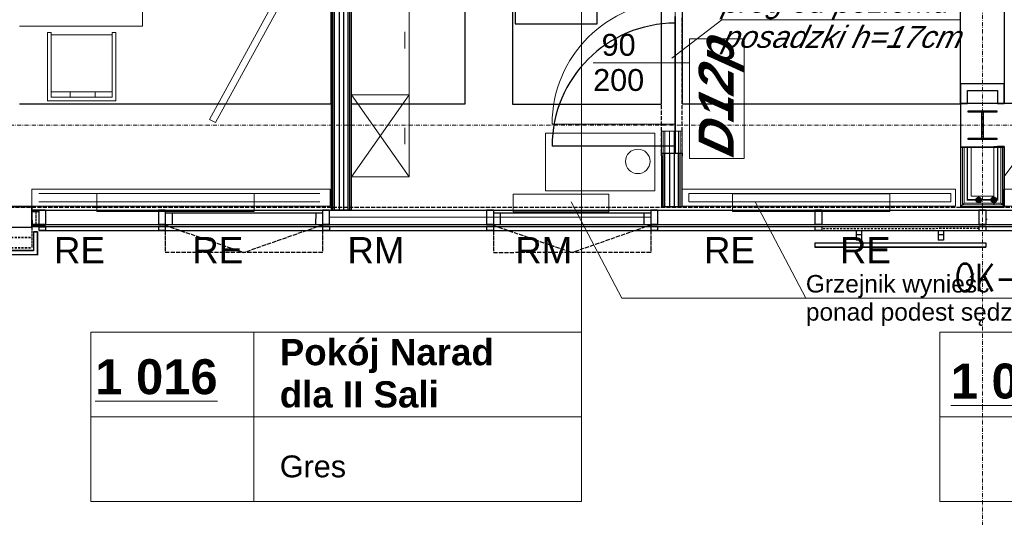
# Model space of a CAD drawing. Header units: millimetres. Extents: x -8642 to 28269, y -6609 to 3701.
# Tile 50 of 256: x -377 to 343, y -5550 to -5186. Entities that reach past the tile are written whole.
import ezdxf
from ezdxf.enums import TextEntityAlignment as Align

# ---------------------------------------------------------------- set-up
doc = ezdxf.new("R2010")
doc.units = ezdxf.units.MM
doc.header["$LTSCALE"] = 1000
doc.header["$MEASUREMENT"] = 0
for name, pattern in [('DASHED', [19.05, 12.7, -6.35]), ('rzut 1 pietra$0$ArchiTECH.PC 1. Line Type', [0.004, 0.003, -0.001]), ('rzut 1 pietra$0$ArchiTECH.PC 2. Line Type', [0.0025, 0.0015, -0.001]), ('rzut 1 pietra$0$ArchiTECH.PC 5. Line Type', [0.0053, 0.003, -0.001, 0.0003, -0.001]), ('rzut 1 pietra$0$ArchiTECH.PC Solid Line Type', [0]), ('SUFIT_1 PIETRO$0$ArchiTECH.PC 1. Line Type', [0.004, 0.003, -0.001]), ('SUFIT_1 PIETRO$0$ArchiTECH.PC 2. Line Type', [0.0025, 0.0015, -0.001]), ('SUFIT_1 PIETRO$0$ArchiTECH.PC Solid Line Type', [0])]:
    doc.linetypes.add(name, pattern=pattern)
doc.layers.get('0').update_dxf_attribs({"lineweight": 25})
for name, color, linetype, lineweight in [('2DL_SYM', 7, 'Continuous', 30), ('_Etap_5_klimatyzator_w starej_lokalizacji', 3, 'Continuous', 30), ('IS_ARCH', 254, 'Continuous', 18), ('KLIMA_BEZ_ZMIAN', 254, 'Continuous', 30), ('KLIMA_NOWE', 254, 'Continuous', 30)]:
    doc.layers.add(name, color=color, linetype=linetype, lineweight=lineweight)
for name, color, linetype in [('SUFIT_1 PIETRO$0$ELEM KONSTRUKCJI - inwent', 254, 'Continuous'), ('SUFIT_1 PIETRO$0$INWENTARYZACJA', 254, 'Continuous'), ('SUFIT_1 PIETRO$0$Kalka 1', 254, 'Continuous'), ('SUFIT_1 PIETRO$0$sciany projektowane', 254, 'Continuous'), ('SUFIT_1 PIETRO$0$TYP SUFITÓW_NOWYCH', 254, 'Continuous'), ('VRF_GAS', 51, 'DASHED'), ('VRF_LIQUID', 161, 'Continuous')]:
    doc.layers.add(name, color=color, linetype=linetype)
doc.styles.add('CP_ATTR', font='simplex.shx')
doc.styles.add('romans1', font='simplex.shx', dxfattribs={"width": 0.8})
doc.styles.add('rzut 1 pietra$0$ArchiTECHStyle1', font='arial.ttf', dxfattribs={"height": 0.16})
doc.styles.add('rzut 1 pietra$0$ArchiTECHStyle2', font='ariali.ttf', dxfattribs={"oblique": 15, "height": 0.16})
doc.styles.add('rzut 1 pietra$0$ArchiTECHStyle3', font='arialbd.ttf', dxfattribs={"height": 0.192})
doc.styles.add('rzut 1 pietra$0$ArchiTECHStyle4', font='arialbi.ttf', dxfattribs={"oblique": 15, "height": 0.256})

# ---------------------------------------------------------------- blocks, each defined once
blk = doc.blocks.new('jw_FXZQ20A')
blk.add_lwpolyline([(0, 0), (60, 0), (60, 60), (0, 60)], close=True)
at = {"color": 7, "style": 'romans1', "width": 0.35}
blk.add_text('FXZQ20A', height=25, rotation=359.91893, dxfattribs=at).set_placement((1.49, 27.37))

msp = doc.modelspace()

# ---------------------------------------------------------------- linework, layer by layer
at = {"layer": 'IS_ARCH', "linetype": 'rzut 1 pietra$0$ArchiTECH.PC 5. Line Type'}
for p, q in [((327.47, -3083.76), (327.16, -6167.91)), ((-3569.09, -5262.89), (7882.41, -5264.04))]:
    msp.add_line(p, q, dxfattribs=at)
at = {"layer": 'IS_ARCH', "linetype": 'rzut 1 pietra$0$ArchiTECH.PC Solid Line Type'}
for p, q in [((343.26, -5232.9), (343.26, -4658.88)), ((-148.98, -4804.8), (-148.98, -5325.35)), ((-147.73, -5325.35), (-147.73, -4804.8)), ((-146.48, -5325.35), (-146.48, -4804.8)), ((-143.15, -4804.8), (-143.15, -5325.35)), ((-139.81, -4804.8), (-139.81, -5325.35)), ((-136.48, -5325.35), (-136.48, -4804.8)), ((-135.23, -5325.35), (-135.23, -4804.8)), ((-133.98, -5325.35), (-133.98, -4995.38)), ((-286.74, -5190.93), (-286.74, -5115.93)), ((-163.53, -5123.32), (-237.98, -5259.05)), ((-163.53, -5123.32), (-237.98, -5259.05)), ((-233.6, -5261.45), (-159.15, -5125.72)), ((-233.6, -5261.45), (-159.15, -5125.72)), ((34.2, -5414.68), (34.2, -5128.52)), ((-133.98, -5161.15), (-133.98, -5241.15)), ((-91.98, -5241.15), (-91.98, -5161.15)), ((102.65, -5267.7), (102.65, -5167.7)), ((102.65, -5167.7), (102.65, -5267.7)), ((102.65, -5267.7), (102.65, -5167.7)), ((136.79, -5186.2), (100.15, -5214.2)), ((136.79, -5186.2), (311.55, -5186.2)), ((-376.74, -5190.93), (-286.74, -5190.93)), ((-356.36, -5245.53), (-356.36, -5195.53)), ((-356.36, -5195.53), (-353.63, -5195.53)), ((-353.63, -5195.53), (-353.63, -5242.81)), ((-309.08, -5197.35), (-353.63, -5197.35)), ((-309.08, -5242.81), (-309.08, -5195.53)), ((-309.08, -5195.53), (-306.36, -5195.53)), ((-306.36, -5195.53), (-306.36, -5245.53)), ((-94.98, -5195.15), (-94.98, -5207.15)), ((113.14, -5287.72), (113.14, -5200.14)), ((113.14, -5200.14), (153.14, -5200.14)), ((153.14, -5200.14), (153.14, -5287.72)), ((113.44, -5217.7), (42.65, -5217.7)), ((398.23, -5225.82), (343.25, -5300.9)), ((311.35, -5232.89), (311.35, -5247.28)), ((343.26, -5232.9), (311.35, -5232.89)), ((343.26, -5247.28), (343.26, -5232.9)), ((-308.99, -5238.9), (-353.63, -5238.9)), ((-339.63, -5238.9), (-339.63, -5242.81)), ((-321.45, -5242.81), (-321.36, -5238.9)), ((-133.98, -5301.15), (-133.98, -5241.15)), ((-133.98, -5241.15), (-91.98, -5241.15)), ((-133.98, -5301.15), (-91.98, -5241.15)), ((-133.98, -5241.15), (-91.98, -5301.15)), ((-133.98, -5241.15), (-91.98, -5241.15)), ((-91.98, -5241.15), (-91.98, -5301.15)), ((316.35, -5247.28), (316.35, -5237.9)), ((316.35, -5237.9), (338.26, -5237.9)), ((338.26, -5237.9), (338.26, -5247.28)), ((-306.36, -5245.53), (-356.36, -5245.53)), ((-353.63, -5242.81), (-309.08, -5242.81)), ((311.35, -5247.28), (316.35, -5247.28)), ((343.35, -5247.28), (311.35, -5247.28)), ((311.35, -5247.28), (311.35, -5279.28)), ((338.26, -5247.28), (343.26, -5247.28)), ((316.85, -5252.78), (337.85, -5252.78)), ((316.85, -5253.78), (316.85, -5252.78)), ((316.85, -5252.78), (316.85, -5252.78)), ((316.85, -5252.78), (337.85, -5252.78)), ((316.85, -5253.78), (316.85, -5252.78)), ((326.85, -5253.78), (316.85, -5253.78)), ((326.85, -5253.78), (316.85, -5253.78)), ((326.85, -5272.78), (326.85, -5253.78)), ((326.85, -5272.78), (326.85, -5253.78)), ((337.85, -5253.78), (327.85, -5253.78)), ((327.85, -5253.78), (327.85, -5272.78)), ((337.85, -5253.78), (327.85, -5253.78)), ((327.85, -5253.78), (327.85, -5272.78)), ((337.85, -5252.78), (337.85, -5253.78)), ((337.85, -5252.78), (337.85, -5253.78)), ((-237.98, -5259.05), (-233.6, -5261.45)), ((-237.98, -5259.05), (-233.6, -5261.45)), ((102.65, -5262.7), (12.65, -5262.7)), ((-94.98, -5277.15), (-94.98, -5265.15)), ((87.81, -5269.25), (7.81, -5269.25)), ((7.81, -5269.25), (7.81, -5311.25)), ((87.81, -5311.25), (87.81, -5269.25)), ((92.65, -5269.7), (92.65, -5267.7)), ((92.65, -5267.7), (93.9, -5267.7)), ((92.65, -5269.7), (92.65, -5322.76)), ((93.9, -5269.7), (93.9, -5267.7)), ((93.9, -5267.7), (95.15, -5267.7)), ((93.9, -5322.76), (93.9, -5269.7)), ((95.15, -5269.7), (95.15, -5267.7)), ((95.15, -5267.7), (102.65, -5267.7)), ((95.15, -5322.76), (95.15, -5269.7)), ((98.48, -5267.7), (98.48, -5269.7)), ((98.48, -5269.7), (98.48, -5322.76)), ((101.82, -5267.7), (101.82, -5269.7)), ((101.82, -5269.7), (101.82, -5322.76)), ((102.65, -5267.7), (105.15, -5267.7)), ((105.15, -5269.7), (105.15, -5267.7)), ((105.15, -5267.7), (106.4, -5267.7)), ((105.15, -5322.76), (105.15, -5269.7)), ((106.4, -5269.7), (106.4, -5267.7)), ((106.4, -5267.7), (107.65, -5267.7)), ((106.4, -5322.76), (106.4, -5269.7)), ((107.65, -5267.7), (107.65, -5269.7)), ((107.65, -5269.7), (107.65, -5267.7)), ((107.65, -5322.76), (107.65, -5269.7)), ((316.85, -5273.78), (316.85, -5272.78)), ((316.85, -5272.78), (326.85, -5272.78)), ((316.85, -5273.78), (316.85, -5272.78)), ((316.85, -5272.78), (326.85, -5272.78)), ((337.85, -5273.78), (316.85, -5273.78)), ((337.85, -5273.78), (316.85, -5273.78)), ((327.85, -5272.78), (337.85, -5272.78)), ((327.85, -5272.78), (337.85, -5272.78)), ((337.85, -5272.78), (337.85, -5273.78)), ((337.85, -5272.78), (337.85, -5273.78)), ((312.65, -5279.28), (311.35, -5279.28)), ((311.35, -5279.28), (311.35, -5322.89)), ((318.95, -5279.28), (311.35, -5279.28)), ((311.35, -5279.28), (311.35, -5322.89)), ((311.35, -5279.28), (343.35, -5279.28)), ((312.65, -5321.59), (312.65, -5279.28)), ((312.65, -5279.28), (312.65, -5321.59)), ((313.95, -5279.28), (312.65, -5279.28)), ((312.65, -5279.28), (312.65, -5321.59)), ((313.95, -5320.3), (313.95, -5279.28)), ((313.95, -5279.28), (313.95, -5320.3)), ((318.95, -5315.3), (318.95, -5279.28)), ((343.25, -5278.9), (335.65, -5278.9)), ((335.65, -5278.9), (335.65, -5315.3)), ((341.95, -5278.9), (340.65, -5278.9)), ((340.65, -5278.9), (340.65, -5320.3)), ((340.65, -5320.3), (340.65, -5278.9)), ((343.25, -5278.9), (341.95, -5278.9)), ((341.95, -5278.9), (341.95, -5321.6)), ((341.95, -5321.6), (341.95, -5278.9)), ((341.95, -5321.6), (341.95, -5278.9)), ((343.25, -5322.9), (343.25, -5278.9)), ((343.25, -5322.9), (343.25, -5278.9)), ((153.14, -5287.72), (113.14, -5287.72)), ((-91.98, -5301.15), (-133.98, -5301.15)), ((-133.98, -5301.15), (-133.98, -5301.15)), ((-149.69, -5310.08), (-367.69, -5310.08)), ((-367.69, -5310.08), (-367.69, -5322.58)), ((-149.69, -5322.58), (-149.69, -5310.08)), ((7.81, -5311.25), (87.81, -5311.25)), ((307.65, -5310.08), (107.65, -5310.08)), ((107.65, -5310.08), (107.65, -5322.58)), ((307.65, -5322.58), (307.65, -5310.08)), ((566.76, -5310.08), (342.76, -5310.08)), ((342.76, -5310.08), (342.76, -5322.58)), ((-362.69, -5313.31), (-157.27, -5313.31)), ((-362.69, -5319.35), (-157.27, -5319.35)), ((-320.27, -5313.37), (-320.27, -5326.37)), ((-205.27, -5313.37), (-320.27, -5313.37)), ((-320.27, -5313.37), (-320.27, -5326.37)), ((-205.27, -5313.37), (-320.27, -5313.37)), ((-205.27, -5326.37), (-205.27, -5313.37)), ((-205.27, -5326.37), (-205.27, -5313.37)), ((-15.94, -5313.7), (-15.94, -5326.7)), ((54.06, -5313.7), (-15.94, -5313.7)), ((-15.94, -5313.7), (-15.94, -5326.7)), ((54.06, -5313.7), (-15.94, -5313.7)), ((63.56, -5389.85), (26.59, -5319.35)), ((54.06, -5326.7), (54.06, -5313.7)), ((54.06, -5326.7), (54.06, -5313.7)), ((112.65, -5319.35), (112.65, -5313.31)), ((112.65, -5313.31), (304.1, -5313.31)), ((112.65, -5319.35), (304.1, -5319.35)), ((144.65, -5313.52), (144.65, -5326.52)), ((259.65, -5313.52), (144.65, -5313.52)), ((144.65, -5313.52), (144.65, -5326.52)), ((259.65, -5313.52), (144.65, -5313.52)), ((198.2, -5389.85), (161.23, -5319.35)), ((259.65, -5326.52), (259.65, -5313.52)), ((259.65, -5326.52), (259.65, -5313.52)), ((304.1, -5319.35), (304.1, -5313.31)), ((312.65, -5321.59), (313.95, -5320.3)), ((313.95, -5320.3), (312.65, -5321.59)), ((340.65, -5320.3), (313.95, -5320.3)), ((313.95, -5320.3), (340.65, -5320.3)), ((335.65, -5315.3), (318.95, -5315.3)), ((341.95, -5321.6), (340.65, -5320.3)), ((340.65, -5320.3), (341.95, -5321.6)), ((-475.3, -5322.82), (-367.69, -5322.83)), ((-367.69, -5322.58), (-149.69, -5322.58)), ((-367.69, -5322.83), (-367.69, -5337.83)), ((-367.69, -5323.23), (-367.69, -5338.23)), ((-367.69, -5325.32), (-367.69, -5326.57)), ((-367.69, -5325.32), (-362.69, -5325.33)), ((-367.69, -5325.73), (-367.69, -5326.98)), ((-362.69, -5326.57), (-367.69, -5326.57)), ((-362.69, -5325.33), (-362.69, -5326.57)), ((-362.69, -5325.33), (2309.75, -5325.59)), ((-362.69, -5325.33), (-362.68, -5335.86)), ((-357.69, -5325.33), (-362.69, -5325.33)), ((-362.69, -5325.73), (-362.68, -5336.26)), ((-362.69, -5325.73), (-362.69, -5326.97)), ((-357.69, -5325.33), (-357.68, -5335.86)), ((-357.69, -5325.73), (-357.68, -5336.26)), ((-320.27, -5326.37), (-205.27, -5326.37)), ((-320.27, -5326.37), (-205.27, -5326.37)), ((-275.25, -5325.34), (-275.25, -5335.87)), ((-270.25, -5325.34), (-275.25, -5325.34)), ((-270.25, -5325.34), (-270.25, -5335.87)), ((-270.25, -5325.74), (-270.25, -5336.27)), ((-270.23, -5327.34), (-270.25, -5335.87)), ((-270.23, -5327.34), (-155.23, -5327.35)), ((-270.23, -5327.34), (-265.23, -5327.34)), ((-265.23, -5327.34), (-265.25, -5335.87)), ((-160.24, -5327.35), (-160.25, -5335.88)), ((-160.24, -5327.35), (-155.24, -5327.35)), ((-155.25, -5325.35), (-155.25, -5335.89)), ((-150.25, -5325.35), (-155.25, -5325.35)), ((-155.25, -5325.75), (-155.25, -5336.29)), ((-155.24, -5327.35), (-155.25, -5335.88)), ((-150.25, -5325.35), (-150.25, -5335.88)), ((-148.98, -5325.35), (-133.98, -5325.35)), ((-35.25, -5325.36), (-35.25, -5335.9)), ((-30.25, -5325.36), (-35.25, -5325.36)), ((-30.25, -5325.36), (-30.25, -5335.89)), ((-30.25, -5325.76), (-30.25, -5336.29)), ((-30.23, -5327.36), (-30.25, -5335.89)), ((-30.23, -5327.36), (84.77, -5327.37)), ((-30.23, -5327.36), (-25.23, -5327.36)), ((-25.23, -5327.36), (-25.25, -5335.89)), ((-15.94, -5326.7), (54.06, -5326.7)), ((-15.94, -5326.7), (54.06, -5326.7)), ((79.76, -5327.37), (79.75, -5335.9)), ((79.76, -5327.37), (84.76, -5327.37)), ((89.75, -5325.37), (84.75, -5325.38)), ((84.75, -5325.38), (84.75, -5335.91)), ((84.75, -5325.78), (84.75, -5336.31)), ((84.76, -5327.37), (84.75, -5335.9)), ((89.75, -5325.37), (89.75, -5335.91)), ((89.75, -5325.77), (89.75, -5336.31)), ((92.65, -5322.76), (107.65, -5322.76)), ((107.65, -5322.58), (307.65, -5322.58)), ((144.65, -5326.52), (259.65, -5326.52)), ((144.65, -5326.52), (259.65, -5326.52)), ((209.75, -5325.38), (204.75, -5325.39)), ((204.75, -5325.39), (204.75, -5335.92)), ((204.75, -5325.79), (204.75, -5336.32)), ((209.75, -5325.38), (209.75, -5335.92)), ((209.75, -5325.79), (209.75, -5336.32)), ((311.25, -5322.89), (343.25, -5322.9)), ((311.25, -5323.3), (343.25, -5323.3)), ((311.35, -5322.89), (312.65, -5321.59)), ((312.65, -5321.59), (311.35, -5322.89)), ((311.35, -5322.89), (343.25, -5322.9)), ((311.35, -5322.89), (343.25, -5322.9)), ((341.95, -5321.6), (312.65, -5321.59)), ((312.65, -5321.59), (341.95, -5321.6)), ((312.65, -5321.59), (341.95, -5321.6)), ((324.75, -5325.4), (324.75, -5335.93)), ((329.75, -5325.4), (324.75, -5325.4)), ((324.75, -5325.8), (324.75, -5336.33)), ((329.75, -5325.4), (329.75, -5335.93)), ((329.75, -5325.8), (329.75, -5336.33)), ((343.25, -5322.9), (341.95, -5321.6)), ((341.95, -5321.6), (343.25, -5322.9)), ((342.76, -5322.58), (566.76, -5322.58)), ((-367.59, -5332.67), (-367.58, -5335.91)), ((-367.59, -5333.07), (-367.58, -5336.31)), ((-270.23, -5327.74), (-270.25, -5336.27)), ((-155.24, -5327.75), (-155.25, -5336.28)), ((-150.25, -5330.62), (84.75, -5330.62)), ((-30.23, -5327.76), (-30.25, -5336.29)), ((79.76, -5327.77), (79.75, -5336.31)), ((84.76, -5327.77), (84.75, -5336.31)), ((330.3, -5331.84), (330.28, -5332.46)), ((330.3, -5331.84), (330.3, -5332.46)), ((-475.31, -5337.82), (-367.69, -5337.83)), ((-360.28, -5335.94), (-367.68, -5335.96)), ((-367.68, -5335.96), (-367.68, -5337.23)), ((-360.28, -5336.35), (-367.68, -5336.36)), ((-367.68, -5336.36), (-367.68, -5337.63)), ((-360.28, -5337.23), (-367.68, -5337.23)), ((-360.28, -5335.9), (-367.58, -5335.91)), ((-360.28, -5336.3), (-367.58, -5336.31)), ((-363.66, -5341.33), (-366.66, -5341.33)), ((-366.66, -5341.33), (-366.66, -5354.84)), ((-366.66, -5341.33), (-363.66, -5341.33)), ((-366.66, -5341.33), (-366.66, -5354.84)), ((-366.66, -5341.74), (-366.66, -5355.24)), ((-363.66, -5357.84), (-363.66, -5341.33)), ((-363.66, -5341.33), (-363.66, -5357.84)), ((-363.66, -5341.74), (-363.66, -5358.24)), ((-362.69, -5335.86), (2309.74, -5336.12)), ((-362.69, -5337.33), (2309.74, -5337.6)), ((-362.69, -5340.33), (2309.74, -5340.59)), ((-357.68, -5335.86), (-362.68, -5335.86)), ((-357.68, -5336.26), (-362.68, -5336.26)), ((-357.68, -5337.33), (-362.68, -5337.34)), ((-362.68, -5337.34), (-362.68, -5340.33)), ((-357.68, -5337.74), (-362.68, -5337.74)), ((-357.68, -5340.33), (-362.68, -5340.33)), ((-360.28, -5335.94), (-360.28, -5337.23)), ((-360.28, -5336.35), (-360.28, -5337.63)), ((-357.68, -5337.33), (-357.68, -5340.33)), ((-270.25, -5335.87), (-275.25, -5335.87)), ((-275.24, -5337.35), (-275.24, -5340.34)), ((-270.24, -5337.35), (-275.24, -5337.35)), ((-270.24, -5340.34), (-275.24, -5340.34)), ((-270.25, -5335.87), (-265.25, -5335.87)), ((-270.24, -5337.35), (-270.24, -5340.34)), ((-270.24, -5337.75), (-270.24, -5340.74)), ((-160.25, -5335.88), (-155.25, -5335.88)), ((-150.25, -5335.88), (-155.25, -5335.89)), ((-155.24, -5337.36), (-155.24, -5340.36)), ((-150.24, -5337.36), (-155.24, -5337.36)), ((-155.24, -5337.76), (-155.24, -5340.76)), ((-150.24, -5340.35), (-155.24, -5340.36)), ((-150.24, -5337.36), (-150.24, -5340.35)), ((-30.25, -5335.89), (-35.25, -5335.9)), ((-35.24, -5337.37), (-35.24, -5340.37)), ((-30.24, -5337.37), (-35.24, -5337.37)), ((-30.24, -5340.36), (-35.24, -5340.37)), ((-30.25, -5335.89), (-25.25, -5335.89)), ((-30.24, -5337.37), (-30.24, -5340.36)), ((-30.24, -5337.77), (-30.24, -5340.76)), ((79.75, -5335.9), (84.75, -5335.9)), ((89.75, -5335.91), (84.75, -5335.91)), ((89.76, -5337.38), (84.76, -5337.39)), ((84.76, -5337.39), (84.76, -5340.38)), ((84.76, -5337.79), (84.76, -5340.78)), ((89.76, -5340.37), (84.76, -5340.38)), ((89.76, -5337.38), (89.76, -5340.37)), ((89.76, -5337.78), (89.76, -5340.78)), ((209.75, -5335.92), (204.75, -5335.92)), ((204.76, -5337.39), (204.76, -5340.39)), ((204.76, -5337.8), (204.76, -5340.79)), ((209.76, -5340.39), (204.76, -5340.39)), ((209.76, -5337.39), (209.76, -5340.39)), ((209.76, -5337.79), (209.76, -5340.79)), ((234.92, -5340.44), (234.93, -5343.39)), ((238.93, -5340.44), (234.92, -5340.44)), ((238.93, -5340.44), (238.93, -5347.38)), ((298.88, -5340.39), (294.88, -5340.39)), ((294.88, -5340.39), (294.88, -5347.34)), ((298.88, -5340.39), (298.88, -5343.34)), ((329.75, -5335.93), (324.75, -5335.93)), ((329.76, -5337.4), (324.76, -5337.41)), ((324.76, -5337.41), (324.76, -5340.4)), ((324.76, -5337.81), (324.76, -5340.8)), ((329.76, -5340.4), (324.76, -5340.4)), ((329.76, -5337.4), (329.76, -5340.4)), ((329.76, -5337.81), (329.76, -5340.8)), ((238.93, -5343.38), (234.93, -5343.39)), ((234.93, -5343.39), (234.93, -5347.39)), ((238.93, -5347.38), (234.93, -5347.39)), ((298.88, -5343.34), (294.88, -5343.34)), ((298.88, -5347.34), (294.88, -5347.34)), ((298.88, -5343.34), (298.88, -5347.34)), ((-366.66, -5354.84), (-475.31, -5354.83)), ((-475.31, -5354.83), (-366.66, -5354.84)), ((204.74, -5349.38), (204.75, -5352.38)), ((204.74, -5349.38), (329.75, -5349.39)), ((204.75, -5352.38), (329.75, -5352.39)), ((329.75, -5349.39), (329.75, -5352.39)), ((-478.31, -5357.83), (-363.66, -5357.84)), ((-478.31, -5357.83), (-363.66, -5357.84)), ((63.56, -5389.85), (266.4, -5389.85)), ((198.2, -5389.85), (401.04, -5389.85)), ((-324.6, -5414.68), (34.2, -5414.68)), ((-324.6, -5414.68), (-324.6, -5538.6)), ((-205.37, -5414.68), (-205.37, -5538.6)), ((34.2, -5414.68), (34.2, -5538.6)), ((296.22, -5414.68), (655.02, -5414.68)), ((296.22, -5414.68), (296.22, -5538.6)), ((-324.6, -5476.64), (34.2, -5476.64)), ((296.22, -5476.64), (655.02, -5476.64)), ((-324.6, -5538.6), (34.2, -5538.6)), ((296.22, -5538.6), (655.02, -5538.6))]:
    msp.add_line(p, q, dxfattribs=at)
at = {"layer": 'IS_ARCH', "linetype": 'rzut 1 pietra$0$ArchiTECH.PC 1. Line Type'}
for p, q in [((92.65, -5267.7), (92.65, -5167.7)), ((107.65, -5267.7), (107.65, -5167.7)), ((-1515.75, -5323.12), (4330.89, -5323.69)), ((-270.25, -5336.07), (-270.24, -5356.07)), ((-270.25, -5336.47), (-270.24, -5356.47)), ((-270.25, -5336.47), (-212.74, -5356.43)), ((-155.25, -5336.28), (-212.74, -5356.43)), ((-155.25, -5335.88), (-155.24, -5355.98)), ((-155.25, -5336.28), (-155.24, -5356.39)), ((-30.25, -5336.1), (-30.24, -5356.1)), ((-30.25, -5336.5), (-30.24, -5356.5)), ((-30.25, -5336.5), (27.26, -5356.45)), ((84.75, -5336.31), (27.26, -5356.45)), ((84.75, -5335.9), (84.76, -5356.01)), ((84.75, -5336.31), (84.76, -5356.41)), ((-155.24, -5356.39), (-270.24, -5356.47)), ((84.76, -5356.41), (-30.24, -5356.5))]:
    msp.add_line(p, q, dxfattribs=at)
at = {"layer": 'IS_ARCH', "linetype": 'rzut 1 pietra$0$ArchiTECH.PC 2. Line Type'}
for p, q in [((-364.96, -5326.57), (-364.95, -5335.81)), ((-364.96, -5326.97), (-364.95, -5336.21)), ((-367.69, -5337.83), (-367.68, -5352.83)), ((-367.69, -5338.23), (-367.68, -5353.23)), ((-362.53, -5335.79), (-367.68, -5335.8)), ((-362.53, -5336.19), (-367.68, -5336.2)), ((324.76, -5338.91), (209.79, -5338.99)), ((-475.31, -5345.32), (-367.68, -5345.33)), ((-475.31, -5352.82), (-367.68, -5352.83))]:
    msp.add_line(p, q, dxfattribs=at)
at = {"layer": 'IS_ARCH', "linetype": 'rzut 1 pietra$0$ArchiTECH.PC Solid Line Type'}
msp.add_circle((75.32, -5289.81), 8.96, dxfattribs=at)
msp.add_arc((102.65, -5262.7), 90, 90, 180, dxfattribs=at)
at = {"layer": 'KLIMA_BEZ_ZMIAN', "ltscale": 5}
for p, q in [((324.97, -5320.04), (326.5, -5318.51)), ((325.22, -5319.96), (326.42, -5318.76)), ((325.56, -5319.81), (326.27, -5319.1))]:
    msp.add_line(p, q, dxfattribs=at)
at = {"layer": 'KLIMA_BEZ_ZMIAN', "linetype": 'DASHED', "ltscale": 5}
for p, q in [((336.12, -5319.85), (337.54, -5318.43)), ((336.39, -5319.75), (337.45, -5318.7)), ((336.82, -5319.51), (337.2, -5319.12))]:
    msp.add_line(p, q, dxfattribs=at)
at = {"layer": 'KLIMA_NOWE', "ltscale": 0.05}
for p, q in [((322.54, -5318.05), (324.51, -5316.08)), ((322.55, -5318.22), (324.68, -5316.09)), ((322.56, -5317.86), (324.32, -5316.1)), ((322.57, -5318.38), (324.84, -5316.11)), ((322.59, -5317.65), (324.11, -5316.13)), ((322.59, -5318.53), (324.99, -5316.13)), ((322.63, -5318.67), (325.13, -5316.17)), ((322.67, -5317.39), (323.86, -5316.21)), ((322.68, -5318.8), (325.26, -5316.22)), ((322.73, -5318.92), (325.38, -5316.27)), ((322.79, -5319.04), (325.5, -5316.33)), ((322.83, -5317.06), (323.52, -5316.37)), ((322.85, -5319.15), (325.61, -5316.39)), ((322.92, -5319.26), (325.72, -5316.46)), ((323, -5319.36), (325.82, -5316.54)), ((323.08, -5319.45), (325.91, -5316.62)), ((323.17, -5319.54), (326, -5316.71)), ((323.27, -5319.62), (326.08, -5316.81)), ((323.37, -5319.7), (326.16, -5316.91)), ((323.47, -5319.77), (326.23, -5317.01)), ((323.58, -5319.84), (326.3, -5317.12)), ((323.7, -5319.9), (326.36, -5317.24)), ((323.82, -5319.95), (326.41, -5317.36)), ((323.96, -5319.99), (326.46, -5317.49)), ((324.09, -5320.03), (326.49, -5317.63)), ((324.24, -5320.06), (326.52, -5317.78)), ((324.4, -5320.08), (326.54, -5317.94)), ((324.57, -5320.08), (326.54, -5318.11)), ((324.76, -5320.07), (326.53, -5318.3)), ((324.97, -5320.04), (326.5, -5318.51)), ((325.22, -5319.96), (326.42, -5318.76)), ((325.56, -5319.81), (326.27, -5319.1))]:
    msp.add_line(p, q, dxfattribs=at)
at = {"layer": 'KLIMA_NOWE', "linetype": 'DASHED', "ltscale": 0.5}
for p, q in [((333.61, -5317.94), (335.64, -5315.91)), ((333.61, -5317.76), (335.45, -5315.92)), ((333.62, -5318.11), (335.8, -5315.92)), ((333.64, -5317.56), (335.25, -5315.95)), ((333.64, -5318.27), (335.96, -5315.95)), ((333.67, -5318.41), (336.1, -5315.98)), ((333.7, -5317.32), (335.02, -5316)), ((333.71, -5318.55), (336.24, -5316.02)), ((333.76, -5318.68), (336.37, -5316.07)), ((333.81, -5317.03), (334.72, -5316.12)), ((333.81, -5318.8), (336.49, -5316.12)), ((333.87, -5318.91), (336.61, -5316.18)), ((333.94, -5319.02), (336.72, -5316.25)), ((334.02, -5319.13), (336.82, -5316.32)), ((334.1, -5319.22), (336.92, -5316.4)), ((334.18, -5319.32), (337.01, -5316.49)), ((334.27, -5319.4), (337.09, -5316.58)), ((334.37, -5319.48), (337.18, -5316.67)), ((334.47, -5319.56), (337.25, -5316.77)), ((334.58, -5319.63), (337.32, -5316.88)), ((334.69, -5319.69), (337.38, -5317)), ((334.81, -5319.75), (337.44, -5317.12)), ((334.94, -5319.8), (337.49, -5317.24)), ((335.07, -5319.84), (337.53, -5317.38)), ((335.21, -5319.87), (337.57, -5317.52)), ((335.36, -5319.9), (337.59, -5317.67)), ((335.53, -5319.91), (337.61, -5317.83)), ((335.71, -5319.91), (337.6, -5318.01)), ((335.9, -5319.89), (337.59, -5318.21)), ((336.12, -5319.85), (337.54, -5318.43)), ((336.39, -5319.75), (337.45, -5318.7)), ((336.82, -5319.51), (337.2, -5319.12))]:
    msp.add_line(p, q, dxfattribs=at)
at = {"layer": 'KLIMA_NOWE', "linetype": 'DASHED', "ltscale": 5}
msp.add_line((335.66, -5319.91), (335.66, -5321.6), dxfattribs=at)
at = {"layer": 'SUFIT_1 PIETRO$0$ELEM KONSTRUKCJI - inwent', "linetype": 'SUFIT_1 PIETRO$0$ArchiTECH.PC Solid Line Type'}
for p, q in [((343.35, -5247.37), (311.35, -5247.37)), ((311.35, -5247.37), (311.35, -5279.37)), ((316.85, -5252.87), (337.85, -5252.87)), ((316.85, -5253.87), (316.85, -5252.87)), ((316.85, -5252.87), (316.85, -5252.87)), ((316.85, -5252.87), (337.85, -5252.87)), ((316.85, -5253.87), (316.85, -5252.87)), ((326.85, -5253.87), (316.85, -5253.87)), ((326.85, -5253.87), (316.85, -5253.87)), ((326.85, -5272.87), (326.85, -5253.87)), ((326.85, -5272.87), (326.85, -5253.87)), ((337.85, -5253.87), (327.85, -5253.87)), ((327.85, -5253.87), (327.85, -5272.87)), ((337.85, -5253.87), (327.85, -5253.87)), ((327.85, -5253.87), (327.85, -5272.87)), ((337.85, -5252.87), (337.85, -5253.87)), ((337.85, -5252.87), (337.85, -5253.87)), ((316.85, -5273.87), (316.85, -5272.87)), ((316.85, -5272.87), (326.85, -5272.87)), ((316.85, -5273.87), (316.85, -5272.87)), ((316.85, -5272.87), (326.85, -5272.87)), ((337.85, -5273.87), (316.85, -5273.87)), ((337.85, -5273.87), (316.85, -5273.87)), ((327.85, -5272.87), (337.85, -5272.87)), ((327.85, -5272.87), (337.85, -5272.87)), ((337.85, -5272.87), (337.85, -5273.87)), ((337.85, -5272.87), (337.85, -5273.87)), ((311.35, -5279.37), (343.35, -5279.37))]:
    msp.add_line(p, q, dxfattribs=at)
at = {"layer": 'SUFIT_1 PIETRO$0$INWENTARYZACJA', "linetype": 'SUFIT_1 PIETRO$0$ArchiTECH.PC Solid Line Type'}
for p, q in [((311.35, -5232.98), (311.35, -5247.37)), ((343.26, -5232.98), (311.35, -5232.98)), ((343.26, -5247.37), (343.26, -5232.98)), ((316.35, -5247.37), (316.35, -5237.98)), ((316.35, -5237.98), (338.26, -5237.98)), ((338.26, -5237.98), (338.26, -5247.37)), ((311.35, -5247.37), (316.35, -5247.37)), ((338.26, -5247.37), (343.26, -5247.37)), ((316.35, -5279.37), (311.35, -5279.37)), ((311.35, -5279.37), (311.35, -5322.98)), ((316.35, -5317.98), (316.35, -5279.37)), ((343.25, -5278.98), (338.25, -5278.98)), ((338.25, -5278.98), (338.25, -5317.98)), ((343.25, -5322.98), (343.25, -5278.98)), ((338.25, -5317.98), (316.35, -5317.98)), ((311.35, -5322.98), (343.25, -5322.98)), ((-363.66, -5341.42), (-366.66, -5341.42)), ((-366.66, -5341.42), (-366.66, -5354.92)), ((-363.66, -5357.92), (-363.66, -5341.42)), ((-366.66, -5354.92), (-475.31, -5354.92)), ((-478.31, -5357.92), (-363.66, -5357.92))]:
    msp.add_line(p, q, dxfattribs=at)
at = {"layer": 'SUFIT_1 PIETRO$0$Kalka 1', "linetype": 'SUFIT_1 PIETRO$0$ArchiTECH.PC Solid Line Type'}
for p, q in [((311.25, -5278.97), (311.25, -5322.98)), ((311.25, -5279.38), (311.25, -5323.38)), ((316.25, -5278.97), (316.25, -5317.98)), ((316.25, -5279.38), (316.25, -5318.38)), ((338.25, -5278.98), (338.25, -5317.98)), ((338.25, -5279.38), (338.25, -5318.38)), ((343.25, -5278.98), (343.25, -5322.98)), ((343.25, -5279.38), (343.25, -5323.38)), ((316.25, -5317.98), (338.25, -5317.98)), ((-367.69, -5322.91), (-475.3, -5322.9)), ((-475.3, -5322.9), (-367.69, -5322.91)), ((-367.69, -5337.91), (-367.69, -5322.91)), ((-367.69, -5322.91), (-367.69, -5337.91)), ((-367.69, -5323.31), (-367.69, -5338.31)), ((-367.69, -5325.41), (-362.69, -5325.41)), ((-367.69, -5325.41), (-367.69, -5326.66)), ((-367.69, -5325.81), (-367.69, -5327.06)), ((-362.69, -5326.66), (-367.69, -5326.66)), ((-357.69, -5325.41), (-362.69, -5325.41)), ((-362.69, -5325.41), (-362.68, -5335.95)), ((-362.69, -5325.41), (2309.75, -5325.67)), ((-362.69, -5325.41), (-362.69, -5326.66)), ((-362.69, -5325.81), (-362.69, -5327.06)), ((-362.69, -5325.81), (-362.68, -5336.35)), ((-357.69, -5325.41), (-357.68, -5335.94)), ((-357.69, -5325.81), (-357.68, -5336.34)), ((-270.25, -5325.42), (-275.25, -5325.42)), ((-275.25, -5325.42), (-275.25, -5335.96)), ((-270.25, -5325.42), (-270.25, -5335.95)), ((-270.25, -5325.82), (-270.25, -5336.35)), ((-270.23, -5327.42), (-270.25, -5335.95)), ((-270.23, -5327.42), (-265.23, -5327.42)), ((-270.23, -5327.42), (-155.23, -5327.43)), ((-265.23, -5327.42), (-265.25, -5335.95)), ((-160.24, -5327.43), (-160.25, -5335.96)), ((-160.24, -5327.43), (-155.24, -5327.43)), ((-150.25, -5325.43), (-155.25, -5325.44)), ((-155.25, -5325.44), (-155.25, -5335.97)), ((-155.25, -5325.84), (-155.25, -5336.37)), ((-155.24, -5327.43), (-155.25, -5335.96)), ((-150.25, -5325.43), (-150.25, -5335.97)), ((-30.25, -5325.44), (-35.25, -5325.45)), ((-35.25, -5325.45), (-35.25, -5335.98)), ((-30.25, -5325.44), (-30.25, -5335.98)), ((-30.25, -5325.85), (-30.25, -5336.38)), ((-30.23, -5327.44), (-30.25, -5335.98)), ((-30.23, -5327.44), (-25.23, -5327.45)), ((-30.23, -5327.44), (84.77, -5327.46)), ((-25.23, -5327.45), (-25.25, -5335.98)), ((79.76, -5327.46), (79.75, -5335.99)), ((79.76, -5327.46), (84.76, -5327.46)), ((89.75, -5325.46), (84.75, -5325.46)), ((84.75, -5325.46), (84.75, -5335.99)), ((84.75, -5325.86), (84.75, -5336.39)), ((84.76, -5327.46), (84.75, -5335.99)), ((89.75, -5325.46), (89.75, -5335.99)), ((89.75, -5325.86), (89.75, -5336.39)), ((209.75, -5325.47), (204.75, -5325.47)), ((204.75, -5325.47), (204.75, -5336)), ((204.75, -5325.87), (204.75, -5336.41)), ((209.75, -5325.47), (209.75, -5336)), ((209.75, -5325.87), (209.75, -5336.4)), ((311.25, -5322.98), (343.25, -5322.98)), ((311.25, -5323.38), (343.25, -5323.38)), ((329.75, -5325.48), (324.75, -5325.48)), ((324.75, -5325.48), (324.75, -5336.02)), ((324.75, -5325.88), (324.75, -5336.42)), ((329.75, -5325.48), (329.75, -5336.01)), ((329.75, -5325.88), (329.75, -5336.41)), ((-367.59, -5332.76), (-367.58, -5335.99)), ((-367.59, -5333.16), (-367.58, -5336.39)), ((-270.23, -5327.82), (-270.25, -5336.35)), ((-155.24, -5327.83), (-155.25, -5336.37)), ((-30.23, -5327.85), (-30.25, -5336.38)), ((79.76, -5327.86), (79.75, -5336.39)), ((84.76, -5327.86), (84.75, -5336.39)), ((330.3, -5331.92), (330.28, -5332.54)), ((330.3, -5331.92), (330.3, -5332.54)), ((-475.31, -5337.9), (-367.69, -5337.91)), ((-475.31, -5337.9), (-367.69, -5337.91)), ((-360.28, -5336.03), (-367.68, -5336.04)), ((-360.28, -5336.03), (-367.68, -5336.04)), ((-367.68, -5336.04), (-367.68, -5337.32)), ((-367.68, -5336.04), (-367.68, -5337.32)), ((-360.28, -5336.43), (-367.68, -5336.44)), ((-367.68, -5336.44), (-367.68, -5337.72)), ((-367.68, -5337.32), (-360.28, -5337.31)), ((-360.28, -5337.31), (-367.68, -5337.32)), ((-360.28, -5335.98), (-367.58, -5335.99)), ((-360.28, -5336.38), (-367.58, -5336.39)), ((-366.66, -5341.42), (-366.66, -5354.92)), ((-366.66, -5341.42), (-363.66, -5341.42)), ((-366.66, -5341.82), (-366.66, -5355.32)), ((-363.66, -5341.42), (-363.66, -5357.92)), ((-363.66, -5341.82), (-363.66, -5358.33)), ((-362.69, -5335.94), (2309.74, -5336.2)), ((-362.69, -5337.42), (2309.74, -5337.68)), ((-362.69, -5340.41), (2309.74, -5340.67)), ((-357.68, -5335.94), (-362.68, -5335.95)), ((-357.68, -5336.34), (-362.68, -5336.35)), ((-357.68, -5337.42), (-362.68, -5337.42)), ((-362.68, -5337.42), (-362.68, -5340.41)), ((-357.68, -5337.82), (-362.68, -5337.82)), ((-357.68, -5340.41), (-362.68, -5340.41)), ((-360.28, -5337.31), (-360.28, -5336.03)), ((-360.28, -5336.03), (-360.28, -5337.31)), ((-360.28, -5336.43), (-360.28, -5337.71)), ((-360.28, -5337.31), (-360.28, -5337.31)), ((-357.68, -5337.42), (-357.68, -5340.41)), ((-270.25, -5335.95), (-275.25, -5335.96)), ((-270.24, -5337.43), (-275.24, -5337.43)), ((-275.24, -5337.43), (-275.24, -5340.43)), ((-270.24, -5340.42), (-275.24, -5340.43)), ((-270.25, -5335.95), (-265.25, -5335.95)), ((-270.24, -5337.43), (-270.24, -5340.42)), ((-270.24, -5337.83), (-270.24, -5340.82)), ((-160.25, -5335.96), (-155.25, -5335.96)), ((-150.25, -5335.97), (-155.25, -5335.97)), ((-150.24, -5337.44), (-155.24, -5337.45)), ((-155.24, -5337.45), (-155.24, -5340.44)), ((-155.24, -5337.85), (-155.24, -5340.84)), ((-150.24, -5340.44), (-155.24, -5340.44)), ((-150.24, -5337.44), (-150.24, -5340.44)), ((-30.25, -5335.98), (-35.25, -5335.98)), ((-30.24, -5337.45), (-35.24, -5337.46)), ((-35.24, -5337.46), (-35.24, -5340.45)), ((-30.24, -5340.45), (-35.24, -5340.45)), ((-30.25, -5335.98), (-25.25, -5335.98)), ((-30.24, -5337.45), (-30.24, -5340.45)), ((-30.24, -5337.85), (-30.24, -5340.85)), ((79.75, -5335.99), (84.75, -5335.99)), ((89.75, -5335.99), (84.75, -5335.99)), ((89.76, -5337.47), (84.76, -5337.47)), ((84.76, -5337.47), (84.76, -5340.46)), ((84.76, -5337.87), (84.76, -5340.86)), ((89.76, -5340.46), (84.76, -5340.46)), ((89.76, -5337.47), (89.76, -5340.46)), ((89.76, -5337.87), (89.76, -5340.86)), ((209.75, -5336), (204.75, -5336)), ((204.76, -5337.47), (204.76, -5340.47)), ((204.76, -5337.88), (204.76, -5340.88)), ((209.76, -5340.47), (204.76, -5340.47)), ((209.76, -5337.47), (209.76, -5340.47)), ((209.76, -5337.88), (209.76, -5340.87)), ((238.93, -5340.52), (234.92, -5340.52)), ((234.92, -5340.52), (234.93, -5343.47)), ((238.93, -5340.52), (238.93, -5347.47)), ((294.88, -5340.48), (294.88, -5347.42)), ((298.88, -5340.48), (294.88, -5340.48)), ((298.88, -5340.48), (298.88, -5343.42)), ((329.75, -5336.01), (324.75, -5336.02)), ((329.76, -5337.49), (324.76, -5337.49)), ((324.76, -5337.49), (324.76, -5340.49)), ((324.76, -5337.89), (324.76, -5340.89)), ((329.76, -5340.48), (324.76, -5340.49)), ((329.76, -5337.49), (329.76, -5340.48)), ((329.76, -5337.89), (329.76, -5340.88)), ((234.93, -5343.47), (234.93, -5347.47)), ((238.93, -5343.47), (234.93, -5343.47)), ((238.93, -5347.47), (234.93, -5347.47)), ((298.88, -5343.42), (294.88, -5343.42)), ((298.88, -5347.42), (294.88, -5347.42)), ((298.88, -5343.42), (298.88, -5347.42)), ((-475.31, -5354.92), (-366.66, -5354.92)), ((204.74, -5349.47), (329.75, -5349.47)), ((204.74, -5349.47), (204.75, -5352.47)), ((204.75, -5352.47), (329.75, -5352.47)), ((329.75, -5349.47), (329.75, -5352.47)), ((-478.31, -5357.92), (-363.66, -5357.92))]:
    msp.add_line(p, q, dxfattribs=at)
at = {"layer": 'SUFIT_1 PIETRO$0$Kalka 1', "linetype": 'SUFIT_1 PIETRO$0$ArchiTECH.PC 1. Line Type'}
for p, q in [((-1515.75, -5323.2), (4330.89, -5323.78)), ((-270.25, -5336.16), (-270.24, -5356.16)), ((-270.25, -5336.56), (-212.74, -5356.51)), ((-270.25, -5336.56), (-270.24, -5356.56)), ((-155.25, -5336.37), (-212.74, -5356.51)), ((-155.25, -5335.96), (-155.24, -5356.07)), ((-155.25, -5336.37), (-155.24, -5356.47)), ((-30.25, -5336.18), (-30.24, -5356.18)), ((-30.25, -5336.58), (27.26, -5356.54)), ((-30.25, -5336.58), (-30.24, -5356.58)), ((84.75, -5336.39), (27.26, -5356.54)), ((84.75, -5335.99), (84.76, -5356.09)), ((84.75, -5336.39), (84.76, -5356.49)), ((-155.24, -5356.47), (-270.24, -5356.56)), ((84.76, -5356.49), (-30.24, -5356.58))]:
    msp.add_line(p, q, dxfattribs=at)
at = {"layer": 'SUFIT_1 PIETRO$0$Kalka 1', "linetype": 'SUFIT_1 PIETRO$0$ArchiTECH.PC 2. Line Type'}
for p, q in [((-364.96, -5326.65), (-364.95, -5335.89)), ((-364.96, -5327.06), (-364.95, -5336.29)), ((-367.69, -5337.91), (-367.68, -5352.92)), ((-367.69, -5338.31), (-367.68, -5353.32)), ((-362.53, -5335.88), (-367.68, -5335.89)), ((-362.53, -5336.28), (-367.68, -5336.29)), ((324.76, -5338.99), (209.79, -5339.08)), ((-475.31, -5345.4), (-367.68, -5345.42)), ((-475.31, -5352.9), (-367.68, -5352.92))]:
    msp.add_line(p, q, dxfattribs=at)
at = {"layer": 'SUFIT_1 PIETRO$0$sciany projektowane', "linetype": 'SUFIT_1 PIETRO$0$ArchiTECH.PC Solid Line Type'}
for p, q in [((-148.98, -4784.37), (-148.98, -5325.43)), ((-147.73, -5325.43), (-147.73, -4784.37)), ((-146.48, -5325.43), (-146.48, -4784.37)), ((-143.15, -4784.37), (-143.15, -5325.43)), ((-139.81, -4784.37), (-139.81, -5325.43)), ((-136.48, -5325.43), (-136.48, -4784.37)), ((-135.23, -5325.43), (-135.23, -4784.37)), ((-133.98, -5325.43), (-133.98, -4995.46)), ((102.65, -5283.71), (102.65, -5183.71)), ((102.65, -5183.71), (102.65, -5283.71)), ((102.65, -5283.71), (102.65, -5183.71)), ((102.65, -5278.71), (12.65, -5278.71)), ((92.65, -5285.71), (92.65, -5283.71)), ((92.65, -5283.71), (93.9, -5283.71)), ((93.9, -5285.71), (93.9, -5283.71)), ((93.9, -5283.71), (95.15, -5283.71)), ((95.15, -5285.71), (95.15, -5283.71)), ((95.15, -5283.71), (102.65, -5283.71)), ((98.48, -5283.71), (98.48, -5285.71)), ((101.82, -5283.71), (101.82, -5285.71)), ((102.65, -5283.71), (105.15, -5283.71)), ((105.15, -5285.71), (105.15, -5283.71)), ((105.15, -5283.71), (106.4, -5283.71)), ((106.4, -5285.71), (106.4, -5283.71)), ((106.4, -5283.71), (107.65, -5283.71)), ((107.65, -5283.71), (107.65, -5285.71)), ((107.65, -5285.71), (107.65, -5283.71)), ((92.65, -5285.71), (92.65, -5322.85)), ((93.9, -5322.85), (93.9, -5285.71)), ((95.15, -5322.85), (95.15, -5285.71)), ((98.48, -5285.71), (98.48, -5322.85)), ((101.82, -5285.71), (101.82, -5322.85)), ((105.15, -5322.85), (105.15, -5285.71)), ((106.4, -5322.85), (106.4, -5285.71)), ((107.65, -5322.85), (107.65, -5285.71)), ((-148.98, -5325.43), (-133.98, -5325.43)), ((92.65, -5322.85), (107.65, -5322.85))]:
    msp.add_line(p, q, dxfattribs=at)
at = {"layer": 'SUFIT_1 PIETRO$0$sciany projektowane', "linetype": 'SUFIT_1 PIETRO$0$ArchiTECH.PC 1. Line Type'}
for p, q in [((92.65, -5283.71), (92.65, -5183.71)), ((107.65, -5283.71), (107.65, -5183.71))]:
    msp.add_line(p, q, dxfattribs=at)
at = {"layer": 'SUFIT_1 PIETRO$0$sciany projektowane', "linetype": 'SUFIT_1 PIETRO$0$ArchiTECH.PC Solid Line Type'}
msp.add_arc((102.65, -5278.71), 90, 90, 180, dxfattribs=at)
at = {"layer": 'SUFIT_1 PIETRO$0$TYP SUFITÓW_NOWYCH', "linetype": 'SUFIT_1 PIETRO$0$ArchiTECH.PC Solid Line Type'}
for p, q in [((-148.98, -5247.68), (-148.98, -4980.46)), ((107.65, -4980.46), (107.65, -5247.67)), ((311.18, -5247.67), (311.18, -4980.46)), ((343.24, -4980.46), (343.24, -5247.29)), ((-133.98, -5247.95), (-133.98, -4995.46)), ((-51.27, -4995.46), (-51.27, -5247.95)), ((-16.31, -4995.46), (-16.31, -5247.95)), ((92.65, -5247.95), (92.65, -4995.46)), ((-376.69, -5247.68), (-148.98, -5247.68)), ((-51.27, -5247.95), (-133.98, -5247.95)), ((-16.31, -5247.95), (92.65, -5247.95)), ((107.65, -5247.67), (311.18, -5247.67)), ((343.24, -5247.29), (614.56, -5247.29))]:
    msp.add_line(p, q, dxfattribs=at)
at = {"layer": 'VRF_GAS', "ltscale": 0.5}
msp.add_circle((335.61, -5317.91), 2, dxfattribs=at)
at = {"layer": 'VRF_LIQUID', "ltscale": 0.05}
msp.add_circle((324.54, -5318.08), 2, dxfattribs=at)

# ---------------------------------------------------------------- block references
at = {"layer": '_Etap_5_klimatyzator_w starej_lokalizacji'}
msp.add_blockref('jw_FXZQ20A', (-14.46, -5189.19), dxfattribs=at)

# ---------------------------------------------------------------- texts
at = {"layer": '2DL_SYM', "lineweight": 30, "style": 'CP_ATTR', "width": 0.8, "flags": 12}
msp.add_attdef('OK-5', text='N-1', height=20, dxfattribs=at).set_placement((337.46, -5374.74), align=Align.MIDDLE)
at = {"layer": 'IS_ARCH', "style": 'rzut 1 pietra$0$ArchiTECHStyle2', "oblique": 15}
for s, p in [('próg od poziomu', (136.79, -5185.83)), ('posadzki h=17cm', (136.79, -5211.56))]:
    msp.add_text(s, height=16, dxfattribs=at).set_placement(p, align=Align.BOTTOM_LEFT)
at = {"layer": 'IS_ARCH'}
for s, height, style, p in [('90', 16, 'rzut 1 pietra$0$ArchiTECHStyle1', (48.87, -5217.34)), ('200', 16, 'rzut 1 pietra$0$ArchiTECHStyle1', (42.65, -5243.07)), ('RE', 19.2, 'rzut 1 pietra$0$ArchiTECHStyle1', (-351.6, -5370.12)), ('RE', 19.2, 'rzut 1 pietra$0$ArchiTECHStyle1', (-250.5, -5370.12)), ('RM', 19.2, 'rzut 1 pietra$0$ArchiTECHStyle1', (-137.01, -5370.12)), ('RM', 19.2, 'rzut 1 pietra$0$ArchiTECHStyle1', (-14.37, -5370.12)), ('RE', 19.2, 'rzut 1 pietra$0$ArchiTECHStyle1', (123.7, -5370.12)), ('RE', 19.2, 'rzut 1 pietra$0$ArchiTECHStyle1', (223.04, -5370.12)), ('Grzejnik wynieść ', 12.8, 'rzut 1 pietra$0$ArchiTECHStyle1', (198.2, -5389.55)), ('ponad podest sędziowski', 12.8, 'rzut 1 pietra$0$ArchiTECHStyle1', (198.2, -5410.14)), ('Pokój Narad', 19.2, 'rzut 1 pietra$0$ArchiTECHStyle3', (-186.47, -5444.68)), ('%%u1 016%%u', 25.6, 'rzut 1 pietra$0$ArchiTECHStyle3', (-321.42, -5467.77)), ('%%u1 015%%u', 25.6, 'rzut 1 pietra$0$ArchiTECHStyle3', (304.13, -5470.94)), ('dla II Sali', 19.2, 'rzut 1 pietra$0$ArchiTECHStyle3', (-186.47, -5475.56)), ('Gres', 16, 'rzut 1 pietra$0$ArchiTECHStyle1', (-186.47, -5525.69))]:
    msp.add_text(s, height=height, dxfattribs=dict(at, style=style)).set_placement(p, align=Align.BOTTOM_LEFT)
at = {"layer": 'IS_ARCH', "style": 'rzut 1 pietra$0$ArchiTECHStyle4', "oblique": 15}
msp.add_text('D12p', height=25.6, rotation=90, dxfattribs=at).set_placement((153.14, -5287.72), align=Align.BOTTOM_LEFT)

doc.saveas('drawing.dxf')
